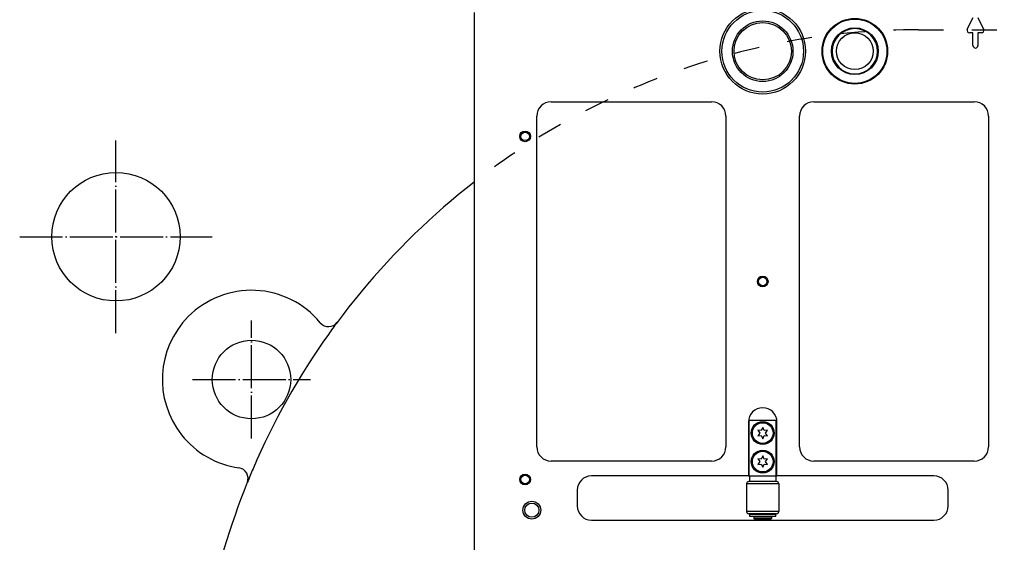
# Model space of a CAD drawing. Extents: x -1763 to 4575, y -3429 to 1051.
# Tile 49 of 193: x -282 to -6, y -1637 to -1491. Entities that reach past the tile are written whole.
import ezdxf

# ---------------------------------------------------------------- set-up
doc = ezdxf.new("R2010")
doc.units = 0
doc.linetypes.add('DASHED', pattern=[15, 7, -8])
doc.linetypes.add('DOT_CENTER', pattern=[14, 12, -1, 0, -1])
doc.layers.get('0').update_dxf_attribs({"linetype": 'CONTINUOUS'})
doc.layers.add('1', color=7, linetype='CONTINUOUS')

# ---------------------------------------------------------------- blocks, each defined once
blk = doc.blocks.new('HEADPLATE_TSK', base_point=(-401.37, -2707.76))
at = {"layer": '1', "color": 7, "linetype": 'DASHED'}
blk.add_line((-30, -1493.88), (30, -1493.88), dxfattribs=at)
at = {"layer": '1', "color": 1, "linetype": 'DOT_CENTER'}
for p, q in [((-255, -1578.88), (-255, -1524.88)), ((-282, -1551.88), (-228, -1551.88)), ((-217, -1608.38), (-217, -1575.38)), ((-233.5, -1591.88), (-200.5, -1591.88))]:
    blk.add_line(p, q, dxfattribs=at)
at = {"layer": '1', "color": 7, "linetype": 'CONTINUOUS'}
for centre, radius in [((-255, -1551.88), 18), ((-217, -1591.88), 11)]:
    blk.add_circle(centre, radius, dxfattribs=at)
at = {"layer": '1', "color": 7, "linetype": 'DASHED'}
blk.add_arc((-30, -1696.88), 203, 90, 127.8643, dxfattribs=at)
at = {"layer": '1', "color": 7, "linetype": 'CONTINUOUS'}
for centre, radius, start, end in [((-30, -1696.88), 203, 127.8643, 140.3256), ((-217, -1591.88), 25, 39.4914, 135.1973), ((-30, -1696.88), 203, 140.3256, 143.4053), ((-217, -1591.88), 25, 135.1973, -141.6546), ((-195.39, -1574.07), 3, -140.5086, -36.5947), ((-30, -1696.88), 203, 143.4053, 144.5821), ((-30, -1696.88), 203, 144.5821, 156.7897), ((-217, -1591.88), 25, -141.6546, -98.1196), ((-220.95, -1619.6), 3, -22.0335, 81.8804), ((-30, -1696.88), 203, 156.7897, 157.9665), ((-30, -1696.88), 203, 157.9665, 180)]:
    blk.add_arc(centre, radius, start, end, dxfattribs=at)
blk = doc.blocks.new('E7018-24101__498', base_point=(300, -1958.68))
at = {"color": 1, "linetype": 'CONTINUOUS'}
for p, q in [((-154.6, -1489.08), (-154.6, -1652.38)), ((-16.29, -1493.76), (-14.63, -1490.42)), ((-13.37, -1490.42), (-11.71, -1493.76)), ((-14.7, -1494.77), (-15.67, -1494.77)), ((-14.7, -1498.31), (-14.7, -1494.77)), ((-13.3, -1494.77), (-13.3, -1498.31)), ((-12.33, -1494.77), (-13.3, -1494.77)), ((-14, -1499.01), (-14, -1499.01)), ((-132.99, -1514.06), (-87.99, -1514.06)), ((-59.33, -1514.06), (-14.33, -1514.06)), ((-136.99, -1610.74), (-136.99, -1518.06)), ((-83.99, -1518.06), (-83.99, -1610.74)), ((-63.33, -1610.74), (-63.33, -1518.06)), ((-10.33, -1518.06), (-10.33, -1610.74)), ((-77.66, -1603.78), (-77.66, -1618.88)), ((-69.66, -1618.88), (-69.66, -1603.78)), ((-87.99, -1614.74), (-132.99, -1614.74)), ((-14.33, -1614.74), (-59.33, -1614.74)), ((-77.66, -1618.88), (-121.66, -1618.88)), ((-77.66, -1618.88), (-77.46, -1618.88)), ((-77.46, -1618.88), (-77.36, -1618.88)), ((-77.36, -1618.88), (-69.96, -1618.88)), ((-69.96, -1618.88), (-69.86, -1618.88)), ((-69.86, -1618.88), (-69.66, -1618.88)), ((-25.66, -1618.88), (-69.66, -1618.88)), ((-125.66, -1622.88), (-125.66, -1627.28)), ((-21.66, -1627.28), (-21.66, -1622.88)), ((-121.66, -1631.28), (-25.66, -1631.28))]:
    blk.add_line(p, q, dxfattribs=at)
for centre, radius in [((-47.83, -1499.91), 9.2), ((-47.83, -1499.91), 9), ((-47.83, -1499.91), 6.55), ((-140.29, -1523.76), 1.5), ((-140.29, -1523.76), 1.2), ((-73.66, -1564.4), 1.5), ((-73.66, -1564.4), 1.2), ((-140.29, -1619.88), 1.5), ((-140.29, -1619.88), 1.2), ((-138.4, -1628.48), 2.5), ((-138.4, -1628.48), 2)]:
    blk.add_circle(centre, radius, dxfattribs=at)
for centre, radius, start, end in [((-47.83, -1499.91), 6.35, 0, 180), ((-15.67, -1494.07), 0.7, 153.4349, -90), ((-12.33, -1494.07), 0.7, -90, 26.5651), ((-14, -1498.31), 0.7, 180, -90), ((-14, -1498.31), 0.7, -90, 0), ((-47.83, -1499.91), 6.35, 180, 0), ((-132.99, -1518.06), 4, 90, 180), ((-87.99, -1518.06), 4, 0, 90), ((-59.33, -1518.06), 4, 90, 180), ((-14.33, -1518.06), 4, 0, 90), ((-73.66, -1603.78), 4, 0, 180), ((-132.99, -1610.74), 4, 180, -90), ((-87.99, -1610.74), 4, -90, 0), ((-59.33, -1610.74), 4, 180, -90), ((-14.33, -1610.74), 4, -90, 0), ((-121.66, -1622.88), 4, 90, 180), ((-25.66, -1622.88), 4, 0, 90), ((-121.66, -1627.28), 4, 180, -90), ((-25.66, -1627.28), 4, -90, 0)]:
    blk.add_arc(centre, radius, start, end, dxfattribs=at)
blk = doc.blocks.new('0515-2034_M3X12_2__504', base_point=(-70.76, -1609.78))
at = {"color": 1, "linetype": 'CONTINUOUS'}
for p, q in [((-74.06, -1606.19), (-75.05, -1606.08)), ((-75.05, -1606.08), (-74.46, -1606.88)), ((-73.66, -1605.28), (-74.06, -1606.19)), ((-73.26, -1606.19), (-73.66, -1605.28)), ((-72.27, -1606.08), (-73.26, -1606.19)), ((-72.86, -1606.88), (-72.27, -1606.08)), ((-74.46, -1606.88), (-75.05, -1607.68)), ((-75.05, -1607.68), (-74.06, -1607.57)), ((-74.06, -1607.57), (-73.66, -1608.48)), ((-73.66, -1608.48), (-73.26, -1607.57)), ((-73.26, -1607.57), (-72.27, -1607.68)), ((-72.27, -1607.68), (-72.86, -1606.88))]:
    blk.add_line(p, q, dxfattribs=at)
blk.add_circle((-73.66, -1606.88), 2.9, dxfattribs=at)
blk = doc.blocks.new('0515-2034_M3X12_9__505', base_point=(-70.76, -1831.78))
at = {"color": 1, "linetype": 'CONTINUOUS'}
for p, q in [((-73.66, -1827.28), (-74.06, -1828.19)), ((-73.26, -1828.19), (-73.66, -1827.28)), ((-74.06, -1828.19), (-75.05, -1828.08)), ((-75.05, -1828.08), (-74.46, -1828.88)), ((-74.46, -1828.88), (-75.05, -1829.68)), ((-75.05, -1829.68), (-74.06, -1829.57)), ((-74.06, -1829.57), (-73.66, -1830.48)), ((-73.66, -1830.48), (-73.26, -1829.57)), ((-72.27, -1828.08), (-73.26, -1828.19)), ((-73.26, -1829.57), (-72.27, -1829.68)), ((-72.86, -1828.88), (-72.27, -1828.08)), ((-72.27, -1829.68), (-72.86, -1828.88))]:
    blk.add_line(p, q, dxfattribs=at)
blk.add_circle((-73.66, -1828.88), 2.9, dxfattribs=at)
blk = doc.blocks.new('0515-2034_M3X12_8__506', base_point=(-70.76, -1839.78))
at = {"color": 1, "linetype": 'CONTINUOUS'}
for p, q in [((-73.66, -1835.28), (-74.06, -1836.19)), ((-73.26, -1836.19), (-73.66, -1835.28)), ((-74.06, -1836.19), (-75.05, -1836.08)), ((-75.05, -1836.08), (-74.46, -1836.88)), ((-74.46, -1836.88), (-75.05, -1837.68)), ((-75.05, -1837.68), (-74.06, -1837.57)), ((-74.06, -1837.57), (-73.66, -1838.48)), ((-73.66, -1838.48), (-73.26, -1837.57)), ((-72.27, -1836.08), (-73.26, -1836.19)), ((-73.26, -1837.57), (-72.27, -1837.68)), ((-72.86, -1836.88), (-72.27, -1836.08)), ((-72.27, -1837.68), (-72.86, -1836.88))]:
    blk.add_line(p, q, dxfattribs=at)
blk.add_circle((-73.66, -1836.88), 2.9, dxfattribs=at)
blk = doc.blocks.new('0515-2034_M3X12_3__507', base_point=(-70.76, -1617.78))
at = {"color": 1, "linetype": 'CONTINUOUS'}
for p, q in [((-74.06, -1614.19), (-75.05, -1614.08)), ((-75.05, -1614.08), (-74.46, -1614.88)), ((-74.46, -1614.88), (-75.05, -1615.68)), ((-73.66, -1613.28), (-74.06, -1614.19)), ((-73.26, -1614.19), (-73.66, -1613.28)), ((-72.27, -1614.08), (-73.26, -1614.19)), ((-72.86, -1614.88), (-72.27, -1614.08)), ((-72.27, -1615.68), (-72.86, -1614.88)), ((-75.05, -1615.68), (-74.06, -1615.57)), ((-74.06, -1615.57), (-73.66, -1616.48)), ((-73.66, -1616.48), (-73.26, -1615.57)), ((-73.26, -1615.57), (-72.27, -1615.68))]:
    blk.add_line(p, q, dxfattribs=at)
blk.add_circle((-73.66, -1614.88), 2.9, dxfattribs=at)
blk = doc.blocks.new('0515-2034_M3X12_3__508', base_point=(76.56, -1617.78))
at = {"color": 1, "linetype": 'CONTINUOUS'}
for p, q in [((73.26, -1614.19), (72.27, -1614.08)), ((72.27, -1614.08), (72.86, -1614.88)), ((72.86, -1614.88), (72.27, -1615.68)), ((73.66, -1613.28), (73.26, -1614.19)), ((74.06, -1614.19), (73.66, -1613.28)), ((75.05, -1614.08), (74.06, -1614.19)), ((74.46, -1614.88), (75.05, -1614.08)), ((75.05, -1615.68), (74.46, -1614.88)), ((72.27, -1615.68), (73.26, -1615.57)), ((73.26, -1615.57), (73.66, -1616.48)), ((73.66, -1616.48), (74.06, -1615.57)), ((74.06, -1615.57), (75.05, -1615.68))]:
    blk.add_line(p, q, dxfattribs=at)
blk.add_circle((73.66, -1614.88), 2.9, dxfattribs=at)
blk = doc.blocks.new('0515-2034_M3X12_2__509', base_point=(76.56, -1609.78))
at = {"color": 1, "linetype": 'CONTINUOUS'}
for p, q in [((73.26, -1606.19), (72.27, -1606.08)), ((72.27, -1606.08), (72.86, -1606.88)), ((73.66, -1605.28), (73.26, -1606.19)), ((74.06, -1606.19), (73.66, -1605.28)), ((75.05, -1606.08), (74.06, -1606.19)), ((74.46, -1606.88), (75.05, -1606.08)), ((72.86, -1606.88), (72.27, -1607.68)), ((72.27, -1607.68), (73.26, -1607.57)), ((73.26, -1607.57), (73.66, -1608.48)), ((73.66, -1608.48), (74.06, -1607.57)), ((74.06, -1607.57), (75.05, -1607.68)), ((75.05, -1607.68), (74.46, -1606.88))]:
    blk.add_line(p, q, dxfattribs=at)
blk.add_circle((73.66, -1606.88), 2.9, dxfattribs=at)
blk = doc.blocks.new('0515-2034_M3X12_10__510', base_point=(76.56, -1839.78))
at = {"color": 1, "linetype": 'CONTINUOUS'}
for p, q in [((73.66, -1835.28), (73.26, -1836.19)), ((74.06, -1836.19), (73.66, -1835.28)), ((73.26, -1836.19), (72.27, -1836.08)), ((72.27, -1836.08), (72.86, -1836.88)), ((72.86, -1836.88), (72.27, -1837.68)), ((72.27, -1837.68), (73.26, -1837.57)), ((73.26, -1837.57), (73.66, -1838.48)), ((73.66, -1838.48), (74.06, -1837.57)), ((75.05, -1836.08), (74.06, -1836.19)), ((74.06, -1837.57), (75.05, -1837.68)), ((74.46, -1836.88), (75.05, -1836.08)), ((75.05, -1837.68), (74.46, -1836.88))]:
    blk.add_line(p, q, dxfattribs=at)
blk.add_circle((73.66, -1836.88), 2.9, dxfattribs=at)
blk = doc.blocks.new('0515-2034_M3X12_13__511', base_point=(76.56, -1831.78))
at = {"color": 1, "linetype": 'CONTINUOUS'}
for p, q in [((73.66, -1827.28), (73.26, -1828.19)), ((74.06, -1828.19), (73.66, -1827.28)), ((73.26, -1828.19), (72.27, -1828.08)), ((72.27, -1828.08), (72.86, -1828.88)), ((72.86, -1828.88), (72.27, -1829.68)), ((72.27, -1829.68), (73.26, -1829.57)), ((73.26, -1829.57), (73.66, -1830.48)), ((73.66, -1830.48), (74.06, -1829.57)), ((75.05, -1828.08), (74.06, -1828.19)), ((74.06, -1829.57), (75.05, -1829.68)), ((74.46, -1828.88), (75.05, -1828.08)), ((75.05, -1829.68), (74.46, -1828.88))]:
    blk.add_line(p, q, dxfattribs=at)
blk.add_circle((73.66, -1828.88), 2.9, dxfattribs=at)
blk = doc.blocks.new('SCREWSET_STIFFENER__512', base_point=(223.88, -1839.78))
for name, p in [('0515-2034_M3X12_2__504', (-70.76, -1609.78)), ('0515-2034_M3X12_2__509', (76.56, -1609.78)), ('0515-2034_M3X12_3__507', (-70.76, -1617.78)), ('0515-2034_M3X12_3__508', (76.56, -1617.78)), ('0515-2034_M3X12_9__505', (-70.76, -1831.78)), ('0515-2034_M3X12_13__511', (76.56, -1831.78)), ('0515-2034_M3X12_8__506', (-70.76, -1839.78)), ('0515-2034_M3X12_10__510', (76.56, -1839.78))]:
    blk.add_blockref(name, p)
blk = doc.blocks.new('21791-0S112_1__514', base_point=(-61.66, -1511.91))
at = {"color": 1, "linetype": 'CONTINUOUS'}
for radius in [12, 11.45, 8.49, 8.03]:
    blk.add_circle((-73.66, -1499.91), radius, dxfattribs=at)
blk = doc.blocks.new('BUSHINGS_INTERFACE__516', base_point=(85.66, -1955.85))
blk.add_blockref('21791-0S112_1__514', (-61.66, -1511.91))
blk = doc.blocks.new('6960-0041-0_1__519', base_point=(-41.48, -1506.26))
at = {"color": 1, "linetype": 'CONTINUOUS'}
blk.add_circle((-47.83, -1499.91), 5.15, dxfattribs=at)
for start, end in [(0, 180), (180, 0)]:
    blk.add_arc((-47.83, -1499.91), 6.35, start, end, dxfattribs=at)
blk = doc.blocks.new('HOLEPLUGS__521', base_point=(275.16, -1950.2))
blk.add_blockref('6960-0041-0_1__519', (-41.48, -1506.26))
blk = doc.blocks.new('WASHER1__537', base_point=(-70.01, -1630.28))
at = {"color": 1, "linetype": 'CONTINUOUS'}
for p, q in [((-76.16, -1629.68), (-77.31, -1629.68)), ((-77.31, -1630.28), (-77.31, -1629.68)), ((-70.01, -1630.28), (-77.31, -1630.28)), ((-75.26, -1629.68), (-76.16, -1629.68)), ((-73.66, -1629.68), (-75.26, -1629.68)), ((-72.06, -1629.68), (-73.66, -1629.68)), ((-71.16, -1629.68), (-72.06, -1629.68)), ((-70.01, -1629.68), (-71.16, -1629.68)), ((-70.01, -1630.28), (-70.01, -1629.68))]:
    blk.add_line(p, q, dxfattribs=at)
blk = doc.blocks.new('23796-0S111__538', base_point=(-69.86, -1630.98))
at = {"color": 1, "linetype": 'CONTINUOUS'}
for p, q in [((-77.46, -1618.88), (-77.46, -1603.38)), ((-69.86, -1603.38), (-77.46, -1603.38)), ((-69.86, -1618.88), (-69.86, -1603.38)), ((-77.46, -1618.88), (-77.36, -1618.88)), ((-77.36, -1618.88), (-69.96, -1618.88)), ((-77.36, -1618.88), (-77.36, -1620.48)), ((-76.16, -1620.48), (-77.36, -1620.48)), ((-71.16, -1620.48), (-76.16, -1620.48)), ((-69.96, -1620.48), (-71.16, -1620.48)), ((-69.96, -1618.88), (-69.86, -1618.88)), ((-69.96, -1618.88), (-69.96, -1620.48)), ((-76.16, -1629.48), (-76.16, -1629.68)), ((-75.26, -1629.68), (-76.16, -1629.68)), ((-75.26, -1630.38), (-76.16, -1630.38)), ((-76.16, -1630.38), (-76.16, -1630.78)), ((-75.96, -1630.98), (-76.16, -1630.78)), ((-73.66, -1630.78), (-76.16, -1630.78)), ((-75.96, -1630.98), (-71.36, -1630.98)), ((-73.66, -1629.68), (-75.26, -1629.68)), ((-75.26, -1630.38), (-75.26, -1630.28)), ((-73.66, -1630.38), (-75.26, -1630.38)), ((-72.06, -1629.68), (-73.66, -1629.68)), ((-72.06, -1630.38), (-73.66, -1630.38)), ((-71.16, -1630.78), (-73.66, -1630.78)), ((-71.16, -1629.68), (-72.06, -1629.68)), ((-72.06, -1630.38), (-72.06, -1630.28)), ((-71.16, -1630.38), (-72.06, -1630.38)), ((-71.36, -1630.98), (-71.16, -1630.78)), ((-71.16, -1629.48), (-71.16, -1629.68)), ((-71.16, -1630.38), (-71.16, -1630.78))]:
    blk.add_line(p, q, dxfattribs=at)
for centre in [(-73.66, -1606.88), (-73.66, -1614.88)]:
    blk.add_circle(centre, 3.2, dxfattribs=at)
blk = doc.blocks.new('BEARING_HK0509__539', base_point=(-69.16, -1629.48))
at = {"color": 1, "linetype": 'CONTINUOUS'}
for p, q in [((-77.36, -1620.48), (-77.56, -1620.48)), ((-76.16, -1620.48), (-77.36, -1620.48)), ((-71.16, -1620.48), (-76.16, -1620.48)), ((-69.96, -1620.48), (-71.16, -1620.48)), ((-69.76, -1620.48), (-69.96, -1620.48)), ((-69.16, -1621.08), (-78.16, -1621.08)), ((-78.16, -1621.08), (-78.16, -1628.88)), ((-69.16, -1621.08), (-69.16, -1628.88)), ((-69.16, -1628.88), (-78.16, -1628.88)), ((-69.76, -1629.48), (-77.56, -1629.48))]:
    blk.add_line(p, q, dxfattribs=at)
for centre, start, end in [((-77.56, -1621.08), 90, 180), ((-69.76, -1621.08), 0, 90), ((-77.56, -1628.88), 180, -90), ((-69.76, -1628.88), -90, 0)]:
    blk.add_arc(centre, 0.6, start, end, dxfattribs=at)
blk = doc.blocks.new('BEARING_ASSY2_2__540', base_point=(-69.16, -1630.98))
for name, p in [('23796-0S111__538', (-69.86, -1630.98)), ('BEARING_HK0509__539', (-69.16, -1629.48)), ('WASHER1__537', (-70.01, -1630.28))]:
    blk.add_blockref(name, p)
blk = doc.blocks.new('BEARINGS__557', base_point=(252.31, -1972.18))
blk.add_blockref('BEARING_ASSY2_2__540', (-69.16, -1630.98))
blk = doc.blocks.new('SMALLPARTS__558', base_point=(340, -1972.18))
for name, p in [('BEARINGS__557', (252.31, -1972.18)), ('BUSHINGS_INTERFACE__516', (85.66, -1955.85)), ('HOLEPLUGS__521', (275.16, -1950.2)), ('SCREWSET_STIFFENER__512', (223.88, -1839.78))]:
    blk.add_blockref(name, p)
blk = doc.blocks.new('E7018-64101__559', base_point=(340, -1972.18))
for name, p in [('SMALLPARTS__558', (340, -1972.18)), ('E7018-24101__498', (300, -1958.68))]:
    blk.add_blockref(name, p)
blk = doc.blocks.new('DUT_BOARD__560', base_point=(284.31, -1929.7))
at = {"color": 1, "linetype": 'CONTINUOUS'}
for p, q in [((-132.99, -1514.06), (-87.99, -1514.06)), ((-59.33, -1514.06), (-14.33, -1514.06)), ((-136.99, -1610.74), (-136.99, -1518.06)), ((-83.99, -1518.06), (-83.99, -1610.74)), ((-63.33, -1610.74), (-63.33, -1518.06)), ((-10.33, -1518.06), (-10.33, -1610.74)), ((-87.99, -1614.74), (-132.99, -1614.74)), ((-14.33, -1614.74), (-59.33, -1614.74))]:
    blk.add_line(p, q, dxfattribs=at)
for centre, start, end in [((-132.99, -1518.06), 90, 180), ((-87.99, -1518.06), 0, 90), ((-59.33, -1518.06), 90, 180), ((-14.33, -1518.06), 0, 90), ((-132.99, -1610.74), 180, -90), ((-87.99, -1610.74), -90, 0), ((-59.33, -1610.74), 180, -90), ((-14.33, -1610.74), -90, 0)]:
    blk.add_arc(centre, 4, start, end, dxfattribs=at)
blk = doc.blocks.new('STIFF_ASSY_DUTBD__561', base_point=(340, -1972.18))
for name, p in [('E7018-64101__559', (340, -1972.18)), ('DUT_BOARD__560', (284.31, -1929.7))]:
    blk.add_blockref(name, p)
blk = doc.blocks.new('A1__639', base_point=(340, -1972.18))
blk.add_blockref('STIFF_ASSY_DUTBD__561', (340, -1972.18))
blk = doc.blocks.new('FRONT1__640', base_point=(340, -1974.24))
blk.add_blockref('A1__639', (340, -1972.18))
blk = doc.blocks.new('L1__641', base_point=(340, -1974.24))
blk.add_blockref('FRONT1__640', (340, -1974.24))

msp = doc.modelspace()

# ---------------------------------------------------------------- block references
msp.add_blockref('L1__641', (340, -1974.24))
at = {"layer": '1'}
msp.add_blockref('HEADPLATE_TSK', (-401.37, -2707.76), dxfattribs=at)

doc.saveas('drawing.dxf')
